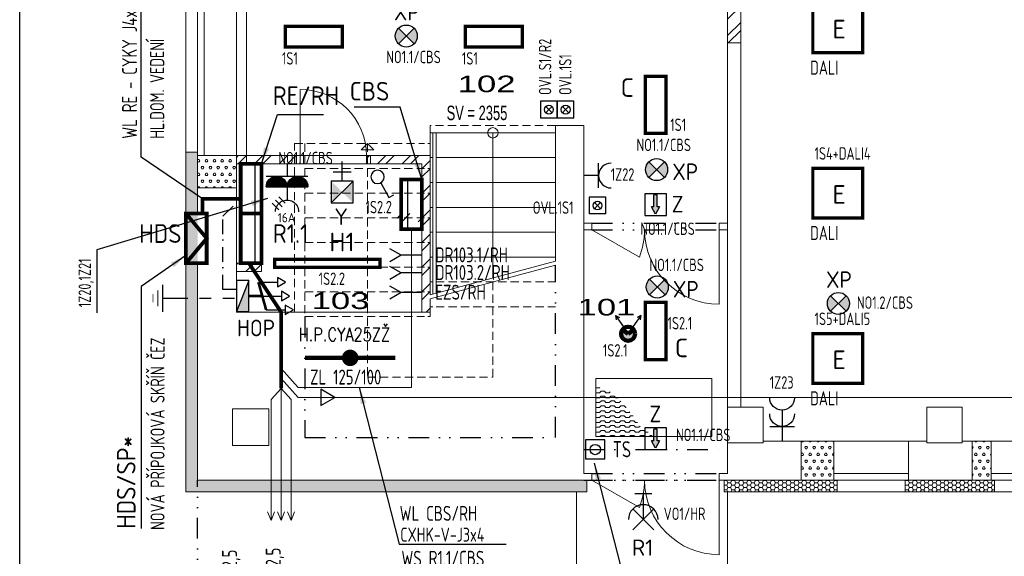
# Model space of a CAD drawing. Extents: x 171565 to 840288, y -737149 to -289557.
# Tile 29 of 59: x 401797 to 413681, y -345178 to -338696. Entities that reach past the tile are written whole.
import ezdxf
from ezdxf.enums import TextEntityAlignment as Align

# ---------------------------------------------------------------- set-up
doc = ezdxf.new("R2010")
doc.units = 0
doc.header["$MEASUREMENT"] = 0
doc.header["$PDMODE"] = 1
for name, pattern in [('DASHED', [0.75, 0.5, -0.25]), ('DIVIDE2', [0.625, 0.25, -0.125, 0, -0.125, 0, -0.125]), ('Čerchovaná', [670.277762, 352.777767, -176.388884, 0, -141.111112]), ('Čárkovaná', [564.444447, 282.222223, -282.222223])]:
    doc.linetypes.add(name, pattern=pattern)
for name, color, linetype in [('0_stavba', 7, 'Continuous'), ('3-ZDI_NADP', 1, 'DIVIDE2'), ('E1', 3, 'Continuous'), ('legenda', 1, 'Continuous')]:
    doc.layers.add(name, color=color, linetype=linetype)
doc.styles.add('ad_popis', font='isocpeur.ttf')
doc.styles.add('isocp', font='isocp.shx')
doc.styles.add('ISOCPEUR_4', font='isocpeur.ttf', dxfattribs={"height": 1.8})
doc.styles.add('ROMANS', font='ROMANS.shx')
doc.styles.add('SPIRITTXTSTYLE1', font='ROMAN')
doc.styles.add('SPIRITTXTSTYLE2', font='ARIALUNI.TTF')
doc.dimstyles.new('QP Stavba_100', dxfattribs={"dimscale": 100, "dimtxt": 2, "dimasz": 2, "dimexe": 1.2, "dimexo": 5, "dimgap": 1.2, "dimtad": 1, "dimdec": 0, "dimrnd": 1, "dimdsep": 46, "dimtxsty": 'ROMANS', "dimblk": 'ARCHTICK', "dimcen": 3, "dimdle": 1.2, "dimclrd": 8, "dimclre": 8, "dimclrt": 3, "dimaunit": 1, "dimadec": 1, "dimazin": 3, "dimtfac": 1, "dimtdec": 0, "dimtmove": 2, "dimatfit": 2, "dimfxl": 1.2, "dimtolj": 1, "dimlwd": -1, "dimlwe": -1, "dimarcsym": 0})
pattern_1 = [(0, (783186.03, -216103.49), (47.625, 82.488914), [15.875, -79.375]), (0, (783186.03, -216075.99), (47.625, 82.488914), [15.875, -79.375]), (60.000002, (783201.9, -216103.49), (-47.625, 82.488914), [15.875, -79.375]), (120.000003, (783186.03, -216103.49), (-95.25, -3e-06), [15.875, -79.375]), (60.000002, (783178.09, -216089.74), (-47.625, 82.488914), [15.875, -79.375]), (120.000003, (783209.84, -216089.74), (-95.25, -3e-06), [15.875, -79.375])]
pattern_2 = [(45, (783186.03, -216103.49), (-148.49243, 148.49243), []), (45, (783285.03, -216103.49), (-148.49243, 148.49243), [])]
pattern_3 = [(0, (783186.027, -216103.49), (47.625, 27.4963055), [-63.5, 31.75]), (60.000002, (783186.027, -216103.49), (-1.7e-06, 54.9926147), [31.75, -63.5]), (120.000003, (783186.027, -216103.49), (-47.625, 27.4963055), [-63.5, 31.75])]

# ---------------------------------------------------------------- blocks, each defined once
blk = doc.blocks.new('A$C1CA20B71')
blk.add_hatch(color=60).paths.add_polyline_path([(0, -200), (500, -200), (500, 0)])
at = {"color": 60}
blk.add_line((0, -200), (500, 0), dxfattribs=at)
blk.add_lwpolyline([(0, 0), (500, 0), (500, -200), (0, -200)], close=True, dxfattribs=at)
blk = doc.blocks.new('A$C06E60D83')
at = {"color": 4}
blk.add_blockref('A$C1CA20B71', (0, 200), dxfattribs=at)
blk = doc.blocks.new('_ARCHTICK')
at = {"color": 0, "linetype": 'ByBlock', "const_width": 0.15}
blk.add_lwpolyline([(-0.5, -0.5), (0.5, 0.5)], dxfattribs=at)
blk = doc.blocks.new('A$C2DB3110F')
at = {"color": 60}
blk.add_line((0, -216), (0, 0), dxfattribs=at)
for points, const_width in [([(219, -216), (-219, -216)], 20.8), ([(130, -294), (-130, -294)], 20.8), ([(66, -371), (-66, -371)], 10.5)]:
    blk.add_lwpolyline(points, dxfattribs=dict(at, const_width=const_width))
blk = doc.blocks.new('A$C18360D89')
at = {"color": 60, "linetype": 'Continuous', "const_width": 50}
blk.add_lwpolyline([(-546, 0), (546, 0)], dxfattribs=at)
at = {"color": 60, "linetype": 'Continuous', "const_width": 99.8}
blk.add_lwpolyline([(-50, 0, 1), (50, 0, 1)], format="xyb", close=True, dxfattribs=at)
at = {"color": 60, "style": 'ROMANS', "width": 0.8}
blk.add_text('H.P.CYA25ZŽ', height=161.29, dxfattribs=at).set_placement((-623, 203))
blk = doc.blocks.new('A$C39837C47')
at = {"color": 3}
for p, q in [((150, 180), (-150, 180)), ((0, 180), (0, 0))]:
    blk.add_line(p, q, dxfattribs=at)
blk.add_arc((0, 330), 150, 180, 0, dxfattribs=at)
blk = doc.blocks.new('A$C6E2F4E2E')
at = {"color": 3, "linetype": 'Continuous'}
for p, q in [((0, 440), (400, 440)), ((1, 416), (399, 416)), ((6, 392), (394, 392)), ((400, 440), (800, 440)), ((401, 416), (799, 416)), ((406, 392), (794, 392)), ((13, 368), (387, 368)), ((25, 344), (375, 344)), ((40, 320), (360, 320)), ((61, 296), (339, 296)), ((91, 272), (309, 272)), ((144, 248), (256, 248)), ((400, 0), (400, 240)), ((413, 368), (787, 368)), ((425, 344), (775, 344)), ((440, 320), (760, 320)), ((461, 296), (739, 296)), ((491, 272), (709, 272)), ((544, 248), (656, 248))]:
    blk.add_line(p, q, dxfattribs=at)
at = {"color": 3}
blk.add_line((800, 240), (0, 240), dxfattribs=at)
at = {"color": 3, "linetype": 'Continuous'}
for centre in [(200, 440), (600, 440)]:
    blk.add_arc(centre, 200, 180, 0, dxfattribs=at)
blk = doc.blocks.new('Z5')
at = {"color": 7, "linetype": 'Continuous'}
for p, q in [((-3.207108, 3.707108), (-1.792877, 5.121323)), ((-1.060654, 4.439346), (-2.474869, 3.025116)), ((-1.792892, 2.292892), (-0.378677, 3.707123))]:
    blk.add_line(p, q, dxfattribs=at)
at = {"color": 3, "linetype": 'Continuous'}
blk.add_line((0, 0), (0, 3), dxfattribs=at)
blk.add_arc((0, 5.5), 2.5, 180, 0.44046, dxfattribs=at)
at = {"color": 7, "linetype": 'Continuous', "flags": 8}
blk.add_attdef('POPIS', text='', height=2, dxfattribs=at).set_placement((0, 8), align=Align.MIDDLE)
at = {"color": 7, "linetype": 'Continuous', "flags": 1}
blk.add_attdef('ZARIZENI', (0, 2.4), '', height=2, dxfattribs=at)
blk = doc.blocks.new('V5')
at = {"color": 3, "linetype": 'Continuous'}
for p, q in [((0, 0), (4.800003, 0)), ((4.800003, 0), (7.398087, 1.5)), ((4.800003, 0), (7.398087, -1.5))]:
    blk.add_line(p, q, dxfattribs=at)
at = {"color": 7, "linetype": 'Continuous'}
for tag, p, flags in [('ZARIZENI', (0, 0), 1), ('POPIS', (8, -1), 8)]:
    blk.add_attdef(tag, p, '', height=2, dxfattribs=dict(at, flags=flags))
blk = doc.blocks.new('A$C3E1526A7')
at = {"color": 3}
for p, q in [((0, 376), (0, 0)), ((150, 180), (-150, 180))]:
    blk.add_line(p, q, dxfattribs=at)
for centre in [(0, 526), (0, 330)]:
    blk.add_arc(centre, 150, 180, 0, dxfattribs=at)
blk = doc.blocks.new('A$C73E1795E')
blk.add_hatch(color=30).paths.add_polyline_path([(206.6, -110), (130.9, -69), (130.9, -93.6), (12.1, -93.6), (12.1, -126.4), (130.9, -126.4), (130.9, -151)])
at = {"color": 30}
for p, q in [((0, 0), (0, -220)), ((220, 0), (0, 0)), ((220, -220), (220, 0)), ((130.9, -93.6), (12.1, -93.6)), ((12.1, -93.6), (12.1, -126.4)), ((130.9, -69), (206.6, -110)), ((130.9, -69), (130.9, -93.6)), ((130.9, -126.4), (12.1, -126.4)), ((206.6, -110), (130.9, -151)), ((130.9, -126.4), (130.9, -151)), ((0, -220), (220, -220))]:
    blk.add_line(p, q, dxfattribs=at)
blk = doc.blocks.new('A$C5A2F567D')
h = blk.add_hatch(color=30)
h.paths.add_polyline_path([(70.9, 70.9), (0, 0), (70.9, -70.9, 0.198912), (100.2, 0, 0.198912)])
h.paths.add_polyline_path([(0, 0), (-70.9, 70.9, 0.198912), (-100.2, 0, 0.198912), (-70.9, -70.9)])
at = {"color": 30}
for p, q in [((-70.9, -70.9), (70.9, 70.9)), ((-70.9, 70.9), (70.9, -70.9))]:
    blk.add_line(p, q, dxfattribs=at)
blk.add_circle((0, 0), 100.2, dxfattribs=at)
blk = doc.blocks.new('S6')
at = {"color": 3, "linetype": 'Continuous'}
for p, q in [((-2.000003, 4.000007), (-2.000003, 0)), ((2.000003, 4.000007), (-2.000003, 4.000007)), ((2.000003, 0), (2.000003, 4.000007)), ((2.000003, 0), (-2.000003, 0))]:
    blk.add_line(p, q, dxfattribs=at)
at = {"color": 7, "linetype": 'Continuous'}
for p, q in [((-0.754245, 2.754235), (0, 2.000003)), ((0, 2.000003), (-0.754245, 2.754235)), ((0.754245, 2.754235), (0, 2.000003)), ((0, 2.000003), (0.754245, 2.754235)), ((-0.754245, 1.245758), (0, 2.000003)), ((0, 2.000003), (-0.754245, 1.245758)), ((0, 2.000003), (0.754245, 1.245758))]:
    blk.add_line(p, q, dxfattribs=at)
blk.add_circle((0, 2.000003), 1.066667, dxfattribs=at)
at = {"color": 7, "linetype": 'Continuous', "flags": 8}
blk.add_attdef('POPIS', text='', height=2, dxfattribs=at).set_placement((0, 7), align=Align.MIDDLE)
at = {"color": 7, "linetype": 'Continuous', "flags": 1}
blk.add_attdef('ZARIZENI', (0, 2.4), '', height=2, dxfattribs=at)
blk = doc.blocks.new('Q1')
at = {"color": 3, "linetype": 'Continuous'}
for p, q in [((0.6, 2.239246), (2.099998, 4.837314)), ((2.099998, 4.837314), (2.96603, 4.337314))]:
    blk.add_line(p, q, dxfattribs=at)
blk.add_circle((0, 1.2), 1.2, dxfattribs=at)
at = {"color": 7, "linetype": 'Continuous'}
blk.add_point((0, 2.4), dxfattribs=at)
at = {"color": 7, "linetype": 'Continuous', "flags": 8}
blk.add_attdef('POPIS', text='', height=2, dxfattribs=at).set_placement((0, 7), align=Align.MIDDLE)
at = {"color": 7, "linetype": 'Continuous', "flags": 1}
blk.add_attdef('ZARIZENI', (0, 1.2), '', height=2, dxfattribs=at)
blk = doc.blocks.new('A$C69940402')
h = blk.add_hatch(color=30)
h.paths.add_polyline_path([(210, -210), (210, -10), (110, -110)])
h.paths.add_polyline_path([(110, -110), (10, -10), (10, -210)])
at = {"color": 30}
for p, q in [((210, -10), (10, -210)), ((110, -220), (110, -418.6)), ((202.1, -315.8), (17.9, -315.8))]:
    blk.add_line(p, q, dxfattribs=at)
blk.add_lwpolyline([(0, 0), (0, -220), (220, -220), (220, 0)], close=True, dxfattribs=at)
blk = doc.blocks.new('POHYB')
at = {"linetype": 'Continuous', "lineweight": 100}
blk.add_hatch(color=3, dxfattribs=at).paths.add_polyline_path([(215967, -8883), (215857, -8802, 0.159322), (215830, -8883, 1), (216104, -8883, 0.159322), (216078, -8802)])
at = {"color": 7, "linetype": 'Continuous'}
for p, q in [((215722, -8526, -1040), (215874, -8747, -1040)), ((215722, -8526, -1040), (215796, -8565, -1040)), ((215722, -8526, -1040), (215732, -8609, -1040)), ((216213, -8526, -1040), (216060, -8747, -1040)), ((216213, -8526, -1040), (216139, -8565, -1040)), ((216213, -8526, -1040), (216203, -8609, -1040))]:
    blk.add_line(p, q, dxfattribs=at)
at = {"color": 3, "linetype": 'Continuous', "lineweight": 100}
for p in [(215857, -8802, -1040), (216078, -8802, -1040)]:
    blk.add_line(p, (215967, -8883, -1040), dxfattribs=at)
blk.add_circle((215967, -8883, -1040), 137, dxfattribs=at)
blk = doc.blocks.new('A$C018D3C2F')
at = {"color": 6, "linetype": 'Continuous'}
for p, q in [((-126, 181), (126, 434)), ((-126, 434), (126, 181)), ((0, 0), (0, 308)), ((-102, 0), (102, 0))]:
    blk.add_line(p, q, dxfattribs=at)
at = {"color": 6}
blk.add_arc((0, 308), 179, 180, 0, dxfattribs=at)
blk = doc.blocks.new('S5')
at = {"color": 3, "linetype": 'Continuous'}
for p, q in [((-2.000003, 4.000007), (-2.000003, 0)), ((2.000003, 4.000007), (-2.000003, 4.000007)), ((2.000003, 0), (2.000003, 4.000007)), ((2.000003, 0), (-2.000003, 0))]:
    blk.add_line(p, q, dxfattribs=at)
blk.add_circle((0, 2.000003), 1.066667, dxfattribs=at)
at = {"color": 7, "linetype": 'Continuous'}
for p in [(0, 4.000007), (-2.000003, 2.000003), (0, 0), (2.000003, 2.000003)]:
    blk.add_point(p, dxfattribs=at)
at = {"color": 7, "linetype": 'Continuous', "flags": 8}
blk.add_attdef('POPIS', text='', height=2, dxfattribs=at).set_placement((0, 7), align=Align.MIDDLE)
at = {"color": 7, "linetype": 'Continuous', "flags": 1}
blk.add_attdef('ZARIZENI', (0, 1.2), '', height=2, dxfattribs=at)

msp = doc.modelspace()

# ---------------------------------------------------------------- hatches: boundary and pattern name
at = {"layer": '0_stavba', "linetype": 'Continuous', "lineweight": 0, "ltscale": 300}
h = msp.add_hatch(dxfattribs=at)
h.set_pattern_fill('ZDIVKER', color=256, scale=5.55625, style=0, pattern_type=2)
h.set_pattern_definition(pattern_2)
h.paths.add_polyline_path([(410499, -338078), (410339, -338078), (410339, -338978), (410499, -338978)], flags=0)
h = msp.add_hatch(dxfattribs=at)
h.set_pattern_fill('PLASTEV', color=256, scale=31.75, style=0, pattern_type=2)
h.set_pattern_definition(pattern_3)
h.paths.add_polyline_path([(403804, -344398), (403944, -344398), (403944, -344258), (403944, -340728), (403944, -340338), (403944, -340298), (403804, -340298)], flags=0)
h = msp.add_hatch(dxfattribs=at)
h.set_pattern_fill('PORBET', color=256, scale=15.875, style=0, pattern_type=2)
h.set_pattern_definition(pattern_1)
h.paths.add_polyline_path([(403944, -340338), (403944, -340728), (404414, -340728), (404414, -340338)], flags=0)
h = msp.add_hatch(dxfattribs=at)
h.set_pattern_fill('ZDIVKER', color=256, scale=5.55625, style=0, pattern_type=2)
h.set_pattern_definition(pattern_2)
h.paths.add_polyline_path([(404414, -340438), (405183, -340438), (405183, -340338), (404414, -340338)], flags=0)
h = msp.add_hatch(dxfattribs=at)
h.set_pattern_fill('ZDIVKER', color=256, scale=5.55625, style=0, pattern_type=2)
h.set_pattern_definition(pattern_2)
h.paths.add_polyline_path([(405983, -340438), (405983, -340338), (406752, -340338), (406752, -342228), (406652, -342228), (406652, -341138), (406352, -341138), (406352, -341038), (406652, -341038), (406652, -340438)], flags=0)
h = msp.add_hatch(dxfattribs=at)
h.set_pattern_fill('ZDIVKER', color=256, scale=5.55625, style=0, pattern_type=2)
h.set_pattern_definition([(45, (783186.03, -216703.49), (-148.49243, 148.49243), []), (45, (783285.03, -216703.49), (-148.49243, 148.49243), [])])
h.paths.add_polyline_path([(404414, -341738), (404414, -341638), (404714, -341638), (404714, -341738)], flags=0)
h = msp.add_hatch(dxfattribs=at)
h.set_pattern_fill('VODA', color=256, scale=19.84375, angle=90, style=0, pattern_type=2)
h.set_pattern_definition([(180.000005, (783126.465, -216103.49), (5e-06, -59.53125), [39.6875, -79.375]), (180.000005, (783186.03, -216083.645), (5e-06, -59.53125), [39.6875, -79.375]), (225.00001, (783146.34, -216083.645), (2e-05, -119.062492), [28.0633, -140.316498]), (225.00001, (783146.34, -216024.11), (2e-05, -119.062492), [28.0633, -140.316498]), (135, (783086.84, -216103.49), (-119.062492, 0), [28.0633, -140.316498]), (135, (783086.84, -216043.96), (-119.062492, 0), [28.0633, -140.316498])])
h.paths.add_polyline_path([(408749, -343732), (409449, -343732), (409276, -343597), (409190, -343463), (409089, -343350), (408988, -343222), (408798, -343136), (408749, -343136)], flags=0)
h = msp.add_hatch(dxfattribs=at)
h.set_pattern_fill('PORBET', color=256, scale=15.875, style=0, pattern_type=2)
h.set_pattern_definition(pattern_1)
h.paths.add_polyline_path([(411229, -344258), (411624, -344258), (411624, -343788), (411229, -343788)], flags=0)
h = msp.add_hatch(dxfattribs=at)
h.set_pattern_fill('PORBET', color=256, scale=15.875, style=0, pattern_type=2)
h.set_pattern_definition(pattern_1)
h.paths.add_polyline_path([(413524, -343788), (413294, -343788), (413294, -344258), (413524, -344258)], flags=0)
h = msp.add_hatch(dxfattribs=at)
h.set_pattern_fill('PLASTEV', color=256, scale=31.75, style=0, pattern_type=2)
h.set_pattern_definition(pattern_3)
h.paths.add_polyline_path([(403944, -344258), (403944, -344398), (408644, -344398), (408644, -344258), (408604, -344258)], flags=0)
h = msp.add_hatch(dxfattribs=at)
h.set_pattern_fill('PLASTEV', color=256, scale=31.75, style=0, pattern_type=2)
h.set_pattern_definition(pattern_3)
h.paths.add_polyline_path([(411664, -344398), (411664, -344258), (411624, -344258), (411229, -344258), (410339, -344258), (410299, -344258), (410299, -344398)], flags=0)
h = msp.add_hatch(dxfattribs=at)
h.set_pattern_fill('PLASTEV', color=256, scale=31.75, style=0, pattern_type=2)
h.set_pattern_definition(pattern_3)
h.paths.add_polyline_path([(413564, -344398), (413564, -344258), (413524, -344258), (413294, -344258), (412524, -344258), (412484, -344258), (412484, -344398)], flags=0)

# ---------------------------------------------------------------- linework, layer by layer
at = {"elevation": 900}
msp.add_lwpolyline([(401797, -356946), (401797, -325446), (446347, -325446), (446347, -356946)], close=True, dxfattribs=at)
at = {"layer": '0_stavba', "linetype": 'Continuous', "lineweight": 0, "ltscale": 300}
for p, q in [((410339, -338078, -2548), (410339, -338978, -2548)), ((410499, -338978, -2548), (410499, -338078, -2548)), ((404414, -340728, -1724), (404414, -338328, -1724)), ((403944, -340338, -1724), (403944, -338538, -1724)), ((404024, -340338, -1724), (404024, -338538, -1724)), ((403804, -338578, -900), (403804, -340298, -900)), ((410339, -338978, -2548), (410339, -344178, -2548)), ((410499, -338978, -2548), (410339, -338978, -2548)), ((410499, -338978, -2548), (410499, -343378, -2548)), ((405183, -340338, -1724), (405183, -339538, -1724)), ((406752, -342018, -2548), (406752, -339973, -2548)), ((408264, -341612, -2548), (408264, -339973, -2548)), ((408264, -339973, -2548), (408604, -339973, -2548)), ((408604, -344178, -2548), (408604, -339973, -2548)), ((406752, -340063, -2548), (408264, -340063, -2548)), ((406782, -342010, -2548), (406782, -340063, -2548)), ((406822, -341999, -2548), (406822, -340063, -2548)), ((407508, -340063, -2548), (407508, -341815, -2548)), ((405189, -340193, -2548), (405149, -340193, -2548)), ((405995, -340193, -2548), (405919, -340270, -2548)), ((405995, -340193, -2548), (406072, -340270, -2548)), ((406722, -340193, -2548), (406752, -340193, -2548)), ((403804, -340298, -2548), (403804, -341038, -2548)), ((403944, -340298, -2548), (403804, -340298, -2548)), ((403944, -340728, -2548), (403944, -340338, -2548)), ((403944, -340338, -2548), (404414, -340338, -2548)), ((404414, -340338, -2548), (404414, -340728, -2548)), ((404414, -340338, -2548), (405183, -340338, -2548)), ((405183, -340338, -2548), (405183, -340438, -2548)), ((405919, -340270, -2548), (406072, -340270, -2548)), ((405983, -340338, -2548), (406752, -340338, -2548)), ((405983, -340338, -2548), (405983, -340438, -2548)), ((406752, -342018, -2548), (406752, -340338, -2548)), ((404414, -340438, -2548), (405183, -340438, -2548)), ((404714, -341038, -2548), (404714, -340438, -2548)), ((405983, -340438, -2548), (406652, -340438, -2548)), ((406652, -341138, -2548), (406652, -340438, -2548)), ((406752, -340363, -2548), (406782, -340363, -2548)), ((406822, -340363, -2548), (408264, -340363, -2548)), ((406722, -340492, -2548), (406752, -340492, -2548)), ((406402, -340628, -2548), (406402, -341228, -2548)), ((406752, -340663, -2548), (406782, -340663, -2548)), ((406822, -340663, -2548), (408264, -340663, -2548)), ((403944, -340728, -2548), (404414, -340728, -2548)), ((403944, -341038, -2548), (403944, -340728, -2548)), ((404414, -342228, -2548), (404414, -340728, -2548)), ((406722, -340791, -2548), (406752, -340791, -2548)), ((406752, -340963, -2548), (406782, -340963, -2548)), ((406822, -340963, -2548), (408264, -340963, -2548)), ((406652, -342228, -2548), (406652, -341138, -2548)), ((406722, -341089, -2548), (406752, -341089, -2548)), ((408604, -341153, -1724), (408704, -341153, -1724)), ((408704, -341153, -1724), (408704, -341233, -1724)), ((410239, -341153, -1724), (410339, -341153, -1724)), ((410239, -341153, -1724), (410239, -341233, -1724)), ((406752, -341263, -2548), (406782, -341263, -2548)), ((406822, -341263, -2548), (408264, -341263, -2548)), ((408604, -341233, -1724), (408704, -341233, -1724)), ((408704, -341233, -1724), (409276, -341564, -1724)), ((410239, -341233, -1724), (410239, -342133, -1724)), ((410239, -341233, -1724), (410239, -342063, -1724)), ((410239, -341233, -1724), (410339, -341233, -1724)), ((406722, -341388, -2548), (406752, -341388, -2548)), ((403804, -341638, -2548), (403804, -344398, -2548)), ((403944, -344258, -2548), (403944, -341638, -2548)), ((404414, -341638, -2548), (404714, -341638, -2548)), ((404714, -341638, -2548), (404714, -341738, -2548)), ((406752, -341563, -2548), (406782, -341563, -2548)), ((406752, -342018, -2548), (408264, -341612, -2548)), ((406822, -341563, -2548), (408264, -341563, -2548)), ((404414, -341738, -2548), (404714, -341738, -2548)), ((406722, -341686, -2548), (406752, -341686, -2548)), ((406752, -342068, -2548), (408264, -341662, -2548)), ((406752, -341863, -2548), (406782, -341863, -2548)), ((406722, -341985, -2548), (406752, -341985, -2548)), ((406752, -342228, -2548), (406752, -342068, -2548)), ((404414, -342228, -2548), (406752, -342228, -2548)), ((406752, -342163, -2548), (406782, -342163, -2548)), ((406752, -342228, -2548), (406752, -342283, -2548)), ((406722, -342283, -2548), (406752, -342283, -2548)), ((410149, -343032, -2548), (408749, -343032, -2548)), ((408749, -343032, -2548), (408749, -343732, -2548)), ((410149, -343732, -2548), (410149, -343032, -2548)), ((404364, -343398, -2548), (404804, -343398, -2548)), ((404364, -343398, -2548), (404364, -343838, -2548)), ((404804, -343398, -2548), (404804, -343838, -2548)), ((410499, -343378, -2548), (410339, -343378, -2548)), ((410339, -343378, -2548), (410339, -343808, -2548)), ((410769, -343378, -2548), (410499, -343378, -2548)), ((410769, -343808, -2548), (410769, -343378, -2548)), ((413174, -343378, -2548), (412744, -343378, -2548)), ((412744, -343378, -2548), (412744, -343808, -2548)), ((413174, -343808, -2548), (413174, -343378, -2548)), ((408749, -343732, -2548), (410149, -343732, -2548)), ((410769, -343788, -2548), (411229, -343788, -2548)), ((411229, -343788, -2548), (411229, -344258, -2548)), ((411229, -343788, -2548), (411624, -343788, -2548)), ((411624, -343788, -2548), (411624, -344258, -2548)), ((412524, -343788, -900), (411624, -343788, -900)), ((412524, -343788, -2548), (412744, -343788, -2548)), ((412524, -343788, -2548), (412524, -344258, -2548)), ((412524, -343788, -2548), (412524, -344258, -2548)), ((412524, -343788, -2548), (412524, -343788, -2548)), ((413174, -343788, -2548), (413294, -343788, -2548)), ((413294, -343788, -2548), (413294, -344258, -2548)), ((413294, -343788, -2548), (413524, -343788, -2548)), ((413524, -343788, -2548), (413524, -344258, -2548)), ((415324, -343788, -900), (413524, -343788, -900)), ((404364, -343838, -2548), (404804, -343838, -2548)), ((410339, -343808, -2548), (410769, -343808, -2548)), ((412744, -343808, -2548), (413174, -343808, -2548)), ((408604, -344258, -2548), (403944, -344258, -2548)), ((408604, -344178, -1724), (408704, -344178, -1724)), ((408604, -344258, -2548), (408604, -344258, -2548)), ((408604, -344258, -1724), (408704, -344258, -1724)), ((408644, -344258, -2548), (408644, -344398, -2548)), ((408704, -344178, -1724), (408704, -344258, -1724)), ((408704, -344258, -1724), (409276, -344589, -1724)), ((410239, -344178, -1724), (410339, -344178, -1724)), ((410239, -344178, -1724), (410239, -344258, -1724)), ((410239, -344258, -1724), (410339, -344258, -1724)), ((410239, -344258, -1724), (410239, -345158, -1724)), ((410299, -344258, -2548), (410299, -344398, -2548)), ((410339, -344258, -2548), (411229, -344258, -2548)), ((410339, -344258, -2548), (410339, -344258, -2548)), ((411229, -344258, -2548), (411624, -344258, -2548)), ((412524, -344178, -900), (411624, -344178, -900)), ((412524, -344258, -900), (411624, -344258, -900)), ((411664, -344258, -2548), (411664, -344398, -2548)), ((412484, -344258, -2548), (412484, -344398, -2548)), ((412524, -344258, -2548), (413294, -344258, -2548)), ((412524, -344258, -2548), (412524, -344258, -2548)), ((413294, -344258, -2548), (413524, -344258, -2548)), ((415324, -344178, -900), (413524, -344178, -900)), ((415324, -344258, -900), (413524, -344258, -900)), ((413564, -344258, -2548), (413564, -344398, -2548)), ((403804, -344398, -2548), (408644, -344398, -2548)), ((408519, -344398, -1724), (408519, -349522, -1724)), ((410299, -344398, -2548), (411664, -344398, -2548)), ((410339, -344398, -1724), (410339, -349637, -1724)), ((411664, -344398, -900), (412484, -344398, -900)), ((412484, -344398, -2548), (413564, -344398, -2548)), ((413564, -344398, -900), (415284, -344398, -900))]:
    msp.add_line(p, q, dxfattribs=at)
at = {"layer": '0_stavba', "linetype": 'DASHED', "lineweight": 0, "ltscale": 200}
for p, q in [((408264, -339973, -2548), (406752, -339973, -2548)), ((405114, -340193, -2548), (406682, -340193, -2548)), ((405114, -342228, -2548), (405114, -340193, -2548)), ((405239, -340193, -2548), (405239, -342283, -2548)), ((405995, -340193, -2548), (405995, -343013, -2548)), ((405239, -340492, -2548), (406682, -340492, -2548)), ((405239, -340791, -2548), (406682, -340791, -2548)), ((405239, -341089, -2548), (406682, -341089, -2548)), ((405239, -341388, -2548), (406682, -341388, -2548)), ((405239, -341686, -2548), (406682, -341686, -2548)), ((406822, -341863, -2548), (408264, -341863, -2548)), ((407508, -341865, -2548), (407508, -343013, -2548)), ((405239, -341985, -2548), (406682, -341985, -2548)), ((406822, -342163, -2548), (408264, -342163, -2548)), ((405239, -342283, -2548), (406682, -342283, -2548)), ((405995, -343013, -2548), (407508, -343013, -2548))]:
    msp.add_line(p, q, dxfattribs=at)
at = {"layer": '0_stavba', "linetype": 'Continuous', "lineweight": 0, "ltscale": 304.799988}
for p, q in [((405133, -340338, -3448), (405133, -340438, -3448)), ((406033, -340338, -3448), (406033, -340438, -3448))]:
    msp.add_line(p, q, dxfattribs=at)
at = {"layer": '0_stavba', "linetype": 'Continuous', "lineweight": 0, "ltscale": 330}
for p, q in [((405183, -340338, -3448), (405983, -340338, -3448)), ((405183, -340438, -3448), (405983, -340438, -3448))]:
    msp.add_line(p, q, dxfattribs=at)
at = {"layer": '0_stavba', "linetype": 'Continuous', "lineweight": 0, "ltscale": 300}
msp.add_circle((407508, -340063, -2548), 63.1, dxfattribs=at)
for centre, radius, start, end in [((405183, -340338, -1724), 800, 0, 90), ((408439, -341233, -1724), 900, 338.4663, 0), ((410239, -341233, -1724), 900, 180, 270), ((408439, -344258, -1724), 900, 338.4663, 0), ((408439, -344258, -1724), 900, 338.4663, 0), ((410239, -344258, -1724), 900, 180, 270)]:
    msp.add_arc(centre, radius, start, end, dxfattribs=at)
for p in [(409449, -340495, -2548), (410554, -341056, -2548), (412959, -341056, -2548), (409472, -341721, -1724), (412074, -341721, -1724)]:
    msp.add_point(p, dxfattribs=at)
at = {"layer": '3-ZDI_NADP', "color": 7, "ltscale": 1000}
for p, q in [((408704, -341153, -1724), (410239, -341153, -1724)), ((408704, -341233, -1724), (410239, -341233, -1724)), ((408264, -343743, -2548), (408264, -341662, -2548)), ((405239, -342283, -2548), (405239, -343743, -2548)), ((405239, -343743, -2548), (408264, -343743, -2548)), ((408604, -343888, -2548), (410339, -343888, -2548)), ((403944, -345588, -2548), (403944, -344258, -2548)), ((408604, -344258, -2548), (410339, -344258, -2548)), ((408704, -344178, -1724), (410239, -344178, -1724)), ((408704, -344258, -1724), (410239, -344258, -1724))]:
    msp.add_line(p, q, dxfattribs=at)
at = {"layer": 'E1', "color": 1, "linetype": 'Continuous', "lineweight": 0}
for p, q in [((404534, -340438, -4048), (404534, -338149, -1571)), ((406527, -341228, -2548), (406526, -343138, -2532)), ((405158, -343138, 452), (404952, -342909, 452)), ((405158, -343258, 452), (404952, -343029, 452)), ((404832, -343283, 452), (404952, -343149, 452)), ((404952, -343149, -4048), (404952, -344744, -2915)), ((405072, -343283, 452), (404952, -343149, 452)), ((406526, -343138, -1032), (405158, -343138, -1048)), ((404832, -343283, -3953), (404832, -344744, -2915)), ((405072, -343283, -3953), (405072, -344744, -2915)), ((424609, -343258, -829), (405158, -343258, -1048)), ((404790, -344639, 900), (404832, -344744, 85)), ((404874, -344639, 900), (404832, -344744, 85)), ((404910, -344639, 900), (404952, -344744, 85)), ((404994, -344639, 900), (404952, -344744, 85)), ((405030, -344639, 900), (405072, -344744, 85)), ((405114, -344639, 900), (405072, -344744, 85))]:
    msp.add_line(p, q, dxfattribs=at)
at = {"layer": 'E1', "color": 1, "linetype": 'Continuous'}
for p, q in [((404636, -340438, -2548), (404636, -341038, -2548)), ((406480, -341228, -2548), (406480, -340628, -2548)), ((404636, -341038, -2548), (404636, -341638, -2548))]:
    msp.add_line(p, q, dxfattribs=at)
at = {"layer": 'E1', "color": 60, "linetype": 'Čerchovaná', "ltscale": 0.5}
for p, q in [((404249, -341071, 452), (404464, -340860, -2548)), ((404249, -341956, 452), (404249, -341071, 452)), ((404414, -341956, 452), (404249, -341956, 452))]:
    msp.add_line(p, q, dxfattribs=at)
at = {"layer": 'E1', "color": 60, "linetype": 'Čerchovaná', "ltscale": 10}
for p, q in [((404678, -341866, 452), (404909, -341866, 452)), ((404725, -342034, 452), (404956, -342034, 452)), ((404772, -342202, 452), (405003, -342202, 452))]:
    msp.add_line(p, q, dxfattribs=at)
at = {"layer": 'E1', "color": 60, "linetype": 'Čárkovaná', "ltscale": 0.5}
msp.add_line((403685, -342061, -2548), (404414, -342061, 452), dxfattribs=at)
at = {"layer": 'E1', "color": 6, "const_width": 40}
for points, elevation in [([(411370, -339096), (411970, -339096), (411970, -338496), (411370, -338496)], -2136), ([(405002, -339026), (405002, -338776), (405692, -338776), (405692, -339026)], -1123), ([(407174, -339026), (407174, -338776), (407864, -338776), (407864, -339026)], -73), ([(409597, -340070), (409347, -340070), (409347, -339380), (409597, -339380)], -2548), ([(411370, -341093), (411970, -341093), (411970, -340493), (411370, -340493)], -2091), ([(404874, -341686), (406146, -341686), (406146, -341591), (404874, -341591)], 452), ([(409597, -342801), (409347, -342801), (409347, -342111), (409597, -342111)], -2548), ([(411370, -343090), (411970, -343090), (411970, -342490), (411370, -342490)], -2046)]:
    msp.add_lwpolyline(points, close=True, dxfattribs=dict(at, elevation=elevation))
at = {"layer": 'E1', "color": 1, "const_width": 45, "elevation": -2548}
for points in [[(404464, -341038), (404714, -341038), (404714, -340438), (404464, -340438)], [(406652, -340628), (406402, -340628), (406402, -341228), (406652, -341228)], [(403804, -341038), (403804, -341638), (404054, -341638), (404054, -341038)], [(404464, -341038), (404464, -341638), (404714, -341638), (404714, -341038)]]:
    msp.add_lwpolyline(points, close=True, dxfattribs=at)
at = {"layer": 'E1', "color": 1, "const_width": 45}
for points in [[(404004, -341038), (404004, -340860), (404464, -340860)], [(403804, -341038), (404054, -341338), (403804, -341638)], [(404564, -341638), (404952, -342228), (404952, -343149)]]:
    msp.add_lwpolyline(points, dxfattribs=at)
at = {"layer": 'E1', "color": 60, "const_width": 32, "elevation": 452}
for points in [[(404772, -342202), (404678, -341866)], [(404564, -342034), (404725, -342034)]]:
    msp.add_lwpolyline(points, dxfattribs=at)
at = {"layer": 'E1', "color": 60, "linetype": 'Čerchovaná', "ltscale": 10, "elevation": 452}
for points in [[(405007, -341866), (404909, -341810), (404909, -341923)], [(405054, -342034), (404956, -341977), (404956, -342091)], [(405101, -342202), (405003, -342145), (405003, -342258)]]:
    msp.add_lwpolyline(points, close=True, dxfattribs=at)
at = {"layer": 'E1', "color": 5, "elevation": 456}
msp.add_lwpolyline([(405600, -343258), (405430, -343160), (405430, -343357)], close=True, dxfattribs=at)

# ---------------------------------------------------------------- block references
at = {"layer": 'E1', "color": 7}
for name, p, xscale, yscale, zscale in [('A$C5A2F567D', (406463, -338894, -600), 1.32667500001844, 1.326674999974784, 1.326674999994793), ('A$C5A2F567D', (409484, -340507, -600), 1.32667500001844, 1.326674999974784, 1.326674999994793), ('A$C5A2F567D', (409492, -341925, -600), 1.32667500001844, 1.326674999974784, 1.326674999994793), ('A$C5A2F567D', (411679, -342124, -861), 1.32667500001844, 1.326674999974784, 1.326674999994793), ('POHYB', (274904, -336969, 1546), 0.6215625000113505, 0.6215625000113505, 0.6215625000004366)]:
    msp.add_blockref(name, p, dxfattribs=dict(at, xscale=xscale, yscale=yscale, zscale=zscale))
at = {"layer": 'E1'}
for name, p, xscale, yscale, zscale in [('S6', (408184, -339884, 900), 50.45624999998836, 50.45624999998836, 50.45625000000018), ('S6', (408386, -339884, 900), 50.45624999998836, 50.45624999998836, 50.45625000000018), ('S6', (408771, -341042, 900), 50.45624999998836, 50.45624999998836, 50.45625000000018), ('S5', (408744, -344005, -2548), 58.5, 58.5, 58.5)]:
    msp.add_blockref(name, p, dxfattribs=dict(at, xscale=xscale, yscale=yscale, zscale=zscale))
at = {"layer": 'E1', "color": 5, "xscale": -0.630703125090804, "yscale": 0.630703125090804, "zscale": 0.6307031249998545, "rotation": 180}
msp.add_blockref('A$C6E2F4E2E', (404772, -340438, -2548), dxfattribs=at)
at = {"layer": 'E1', "color": 14, "xscale": 1.194007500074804, "yscale": 1.194007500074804, "zscale": 1.194007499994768, "rotation": 180}
msp.add_blockref('A$C69940402', (405820, -340910, -4948), dxfattribs=at)
at = {"layer": 'E1', "color": 4, "rotation": 270}
msp.add_blockref('A$C39837C47', (408604, -340579, 452), dxfattribs=at)
at = {"layer": 'E1'}
for name, p, xscale, yscale, zscale, rotation in [('Q1', (406118, -340515, -1048), -67.27500000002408, 67.27500000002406, 67.27500000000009, 179.0184518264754), ('A$C73E1795E', (409603, -340799, -2548), 1.194007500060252, 1.194007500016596, 1.194007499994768, 270), ('V5', (406652, -341542, -2548), 52.12230682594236, 52.12230682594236, 52.12230682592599, 180), ('V5', (406652, -341755, -2548), 52.12230682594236, 52.12230682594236, 52.12230682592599, 180), ('V5', (406652, -341993, -2548), 52.12230682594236, 52.12230682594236, 52.12230682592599, 180), ('A$C73E1795E', (409603, -343626, -2548), 1.194007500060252, 1.194007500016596, 1.194007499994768, 270)]:
    msp.add_blockref(name, p, dxfattribs=dict(at, xscale=xscale, yscale=yscale, zscale=zscale, rotation=rotation))
ref = msp.add_blockref('Z5', (405024, -340708, -2548), dxfattribs=dict(at, xscale=-55.70369994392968, yscale=55.70370001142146, zscale=55.70370000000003, rotation=180))
ref.add_attrib('POPIS', '16A', dxfattribs={"layer": '0', "color": 5, "linetype": 'Continuous', "height": 111.4, "style": 'isocp', "flags": 8}).set_placement((405017, -341088, -2548), align=Align.MIDDLE)
at = {"layer": 'E1', "color": 4, "xscale": -0.75, "yscale": 0.75, "zscale": 0.75}
for name, p, rotation in [('A$C2DB3110F', (403685, -342061, -2548), 270), ('A$C06E60D83', (404564, -341846, 452), 90)]:
    msp.add_blockref(name, p, dxfattribs=dict(at, rotation=rotation))
at = {"layer": 'E1', "color": 4, "xscale": 0.9974999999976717, "yscale": 0.9974999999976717, "zscale": 0.9975000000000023}
msp.add_blockref('A$C18360D89', (405786, -342781, 900), dxfattribs=at)
at = {"layer": 'E1', "color": 4, "xscale": -1}
msp.add_blockref('A$C3E1526A7', (410999, -343788, -1048), dxfattribs=at)
at = {"layer": 'E1', "color": 2, "rotation": 180}
msp.add_blockref('A$C018D3C2F', (409323, -344425, 246), dxfattribs=at)

# ---------------------------------------------------------------- texts
at = {"layer": '0_stavba', "linetype": 'Continuous', "ltscale": 300, "style": 'SPIRITTXTSTYLE2', "width": 1.5}
for s, p in [('102', (407083, -339572, -1724)), ('103', (405320, -342191, -1724)), ('101', (408530, -342269, -1724))]:
    msp.add_text(s, height=200, dxfattribs=at).set_placement(p)
at = {"layer": 'E1', "color": 3, "style": 'isocp', "width": 0.8}
for s, height, p in [('WL RE - CYKY J4x35', 180, (403213, -340135, 1500)), ('OVL.S1/R2', 150, (408213, -339606, 1950)), ('OVL.1S1', 150, (408457, -339606, 1950)), ('1Z20,1Z21', 150, (402657, -342170, 1950)), ('WL ČOV1 - CYKY J5x2,5', 180, (404420, -347057, 1500)), ('WL ČOV2 - CYKY J5x2,5', 180, (404947, -347057, 1500))]:
    msp.add_text(s, height=height, rotation=90, dxfattribs=at).set_placement(p)
at = {"layer": 'E1', "color": 30, "linetype": 'ByBlock', "style": 'ad_popis', "width": 0.9}
for s, p in [('XP', (406314, -338706, -600)), ('XP', (409674, -340633, -3224)), ('Z', (409667, -341024, -3223)), ('Y', (405596, -341176, -7271)), ('XP', (411530, -341936, -861)), ('XP', (409681, -342052, -3224)), ('Z', (409398, -343558, -3223))]:
    msp.add_text(s, height=200, dxfattribs=at).set_placement(p)
at = {"layer": 'E1', "color": 5, "style": 'isocp', "width": 0.8}
for s, p in [('HL.DOM. VEDENÍ', (403541, -340135, 1500)), ('NOVÁ PŘÍPOJKOVÁ SKŘÍŇ ČEZ', (403546, -344859, 414))]:
    msp.add_text(s, height=170, rotation=90, dxfattribs=at).set_placement(p)
at = {"layer": 'E1', "color": 6, "style": 'ISOCPEUR_4'}
for s, height, p in [('E', 225, (411607, -338923, -7929)), ('C', 225, (409049, -339629, -1550)), ('E', 225, (411607, -340920, -7885)), ('H1', 225, (405534, -341494, -12085)), ('C', 225, (409704, -342773, -1550)), ('E', 225, (411607, -342917, -7840)), ('R1', 195.5, (409185, -345170, -578))]:
    msp.add_text(s, height=height, dxfattribs=at).set_placement(p)
at = {"layer": 'E1', "color": 3, "style": 'isocp', "width": 0.8}
for s, height, p in [('1S1', 150, (404962, -339239, 900)), ('1S1', 150, (407134, -339239, 1950)), ('1S1', 150, (409648, -340041, 2923)), ('1S4+DALI4', 150, (411390, -340387, -1041)), ('1Z22', 150, (408930, -340641, 900)), ('1S2.2', 150, (405971, -341035, 900)), ('OVL.1S1', 150, (407990, -341041, 1950)), ('DR103.1/RH', 180, (406813, -341627, -2548)), ('DR103.2/RH', 180, (406813, -341840, -2548)), ('1S2.2', 150, (405405, -341900, 900)), ('EZS/RH', 180, (406813, -342078, -2548)), ('1S5+DALI5', 150, (411390, -342384, -996)), ('1S2.1', 150, (409616, -342437, 900)), ('1S2.1', 150, (408836, -342765, 900)), ('1Z23', 150, (410849, -343153, 900)), ('TS', 195, (408955, -343982, -2548)), ('WL CBS/RH', 180, (406383, -344749, 1500)), ('VO1/HR', 150, (409570, -344739, 900))]:
    msp.add_text(s, height=height, dxfattribs=at).set_placement(p)
at = {"layer": 'E1', "color": 30, "style": 'isocp', "width": 0.8}
for s, height, p in [('NO1.1/CBS', 150, (406222, -339222, 900)), ('NO1.1/CBS', 150, (409242, -340284, 900)), ('NO1.1/CBS', 150, (404919, -340443, -2548)), ('NO1.1/CBS', 150, (409288, -341296, -1724)), ('NO1.1/CBS', 150, (409398, -341733, 900)), ('NO1.2/CBS', 150, (411902, -342189, 900)), ('NO1.1/CBS', 150, (409719, -343786, -2548)), ('WS R1.1/CBS', 180, (406404, -345291, 1500))]:
    msp.add_text(s, height=height, dxfattribs=at).set_placement(p)
at = {"layer": 'E1', "color": 5, "style": 'isocp', "width": 0.8}
for s, height, p in [('DALI', 170, (411337, -339361, -2436)), ('DALI', 170, (411337, -341358, -2391)), ('ZL 125/100', 180, (405302, -343103, 456)), ('DALI', 170, (411337, -343355, -2346)), ('CXHK-V-J3x4', 170, (406391, -345001, 1500))]:
    msp.add_text(s, height=height, dxfattribs=at).set_placement(p)
at = {"layer": 'E1', "color": 1, "linetype": 'Continuous', "style": 'ad_popis', "width": 0.9}
for s, p in [('RE/RH', (404852, -339727, 124)), ('CBS', (405780, -339673, 124)), ('HDS', (403240, -341392, 124)), ('R1.1', (404852, -341392, 124))]:
    msp.add_text(s, height=225, dxfattribs=at).set_placement(p)
at = {"layer": 'E1', "color": 60, "linetype": 'Čerchovaná', "ltscale": 10, "style": 'ad_popis', "width": 0.9}
msp.add_text('HOP', height=200, dxfattribs=at).set_placement((404420, -342520, 3536))
at = {"layer": 'E1', "color": 1, "linetype": 'Continuous', "style": 'ad_popis', "width": 0.9}
msp.add_text('HDS/SP*', height=225, rotation=90, dxfattribs=at).set_placement((403195, -344845, 536))
at = {"layer": 'legenda', "color": 7, "linetype": 'Continuous', "lineweight": 0, "ltscale": 297.179993, "style": 'SPIRITTXTSTYLE1', "width": 0.666667}
msp.add_text('SV = 2355', height=175, dxfattribs=at).set_placement((406950, -339910, -2548))

# ---------------------------------------------------------------- leaders
at = {"layer": 'E1', "color": 5}
for points in [[(404004, -340860, 900), (403263, -340356, 900), (403263, -338348, 900)], [(406652, -340628, 900), (406390, -339753, 900), (405834, -339753, 900)], [(404714, -340438, 900), (404909, -339841, 900), (405465, -339841, 900)], [(404789, -340858, 900), (402727, -341477, 900), (402727, -342238, 900)], [(403804, -341544, 900), (403263, -341918, 900), (403263, -344843, 900)], [(405896, -343138, 900), (406379, -345031, 900), (407670, -345031, 900)], [(408732, -344053, -2548), (409215, -345945, -2548), (410506, -345945, -2548)]]:
    msp.add_leader(points, dimstyle='QP Stavba_100', override={"dimasz": 2, "dimtad": 0, "dimclrd": 5}, dxfattribs=at)

doc.saveas('drawing.dxf')
